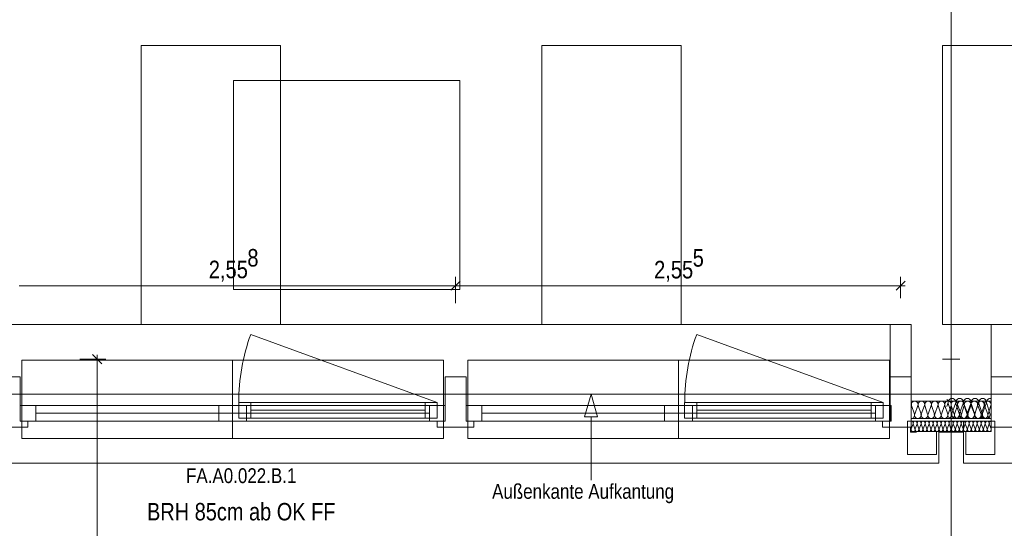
# Model space of a CAD drawing. Extents: x -620 to 300, y 62 to 1162.
# Tile 14 of 49: x -398 to -284, y 305 to 363. Entities that reach past the tile are written whole.
import ezdxf
from ezdxf.lldxf.tags import DXFTag

# ---------------------------------------------------------------- set-up
doc = ezdxf.new("R2010")
doc.units = 0
doc.layers.get('0').update_dxf_attribs({"lineweight": 13})
for name, color, linetype, lineweight, true_color in [('30 -33 Aussenwände- 2 nichttragend', 7, 'Continuous', 9, 0x003dff), ('30 -33 Aussenwände- 7 Fassade_ Elemente', 7, 'Continuous', 9, 0x00aacc), ('40 -47 Nutzungspez. Anlagen -1 Küche', 9, 'Continuous', 9, 0x808080), ('70 -72 Beschriftung- 1 Beschriftung allgemein', 7, 'Continuous', 9, 0xff6633), ('70 -72 Beschriftung- 2 Beschriftung Bauteile', 7, 'Continuous', 9, 0x9999ff), ('70 -76 Bemaßung- 2 Allgemein', 9, 'Continuous', 5, 0x808080)]:
    doc.layers.add(name, color=color, linetype=linetype, lineweight=lineweight, true_color=true_color)
doc.layers.add('70 -71 Achsen- 1 Gebäudeachsen', color=7, linetype='STRICHPUNKT2-A06G945V8I', lineweight=18)
doc.styles.get("Standard").update_dxf_attribs({"font": 'ARIALN.TTF'})
tags = doc.linetypes.add('fein_strichliert-A06G945W8I', pattern=[4, 1, -2, 1]).pattern_tags.tags
tags[8:9] = [DXFTag(74, 4), DXFTag(75, 0), DXFTag(340, '0'), DXFTag(46, 0.0), DXFTag(50, 0.0), DXFTag(44, 0.0), DXFTag(45, 0.0)]
tags[6:7] = [DXFTag(74, 4), DXFTag(75, 0), DXFTag(340, '0'), DXFTag(46, 0.0), DXFTag(50, 0.0), DXFTag(44, 0.0), DXFTag(45, 0.0)]
tags[4:5] = [DXFTag(74, 4), DXFTag(75, 0), DXFTag(340, '0'), DXFTag(46, 0.0), DXFTag(50, 0.0), DXFTag(44, 0.0), DXFTag(45, 0.0)]
tags = doc.linetypes.add('STRICHPUNKT2-A06G945V8I', pattern=[12.7, 6.35, -3.175, 0, -3.175]).pattern_tags.tags
tags[10:11] = [DXFTag(74, 4), DXFTag(75, 0), DXFTag(340, '0'), DXFTag(46, 0.0), DXFTag(50, 0.0), DXFTag(44, 0.0), DXFTag(45, 0.0)]
tags[8:9] = [DXFTag(74, 4), DXFTag(75, 0), DXFTag(340, '0'), DXFTag(46, 0.0), DXFTag(50, 0.0), DXFTag(44, 0.0), DXFTag(45, 0.0)]
tags[6:7] = [DXFTag(74, 4), DXFTag(75, 0), DXFTag(340, '0'), DXFTag(46, 0.0), DXFTag(50, 0.0), DXFTag(44, 0.0), DXFTag(45, 0.0)]
tags[4:5] = [DXFTag(74, 4), DXFTag(75, 0), DXFTag(340, '0'), DXFTag(46, 0.0), DXFTag(50, 0.0), DXFTag(44, 0.0), DXFTag(45, 0.0)]

# ---------------------------------------------------------------- blocks, each defined once
blk = doc.blocks.new('Referenz-A06G945X8I')
at = {"layer": '30 -33 Aussenwände- 2 nichttragend', "color": 0, "linetype": 'fein_strichliert-A06G945W8I', "lineweight": -2, "ltscale": 0.13}
blk.add_line((-453.08, 320.45), (-125.58, 320.45), dxfattribs=at)
at = {"layer": '30 -33 Aussenwände- 7 Fassade_ Elemente', "color": 0, "linetype": 'Continuous', "lineweight": -2, "ltscale": 0.13}
for p, q in [((-295.18, 328.45), (-450.98, 328.45)), ((-297.58, 328.45), (-295.18, 328.45)), ((-297.58, 322.45), (-297.58, 328.45)), ((-295.18, 328.45), (-295.18, 322.45)), ((-295.18, 317.35), (-295.18, 328.45)), ((-130.18, 328.45), (-285.98, 328.45)), ((-285.98, 328.45), (-283.58, 328.45)), ((-285.98, 322.45), (-285.98, 328.45)), ((-285.98, 328.45), (-285.98, 317.35)), ((-289.58, 324.45), (-291.58, 324.45)), ((-290.58, 323.45), (-290.58, 325.45)), ((-397.48, 322.45), (-399.88, 322.45)), ((-397.48, 317.35), (-397.48, 322.45)), ((-346.28, 322.45), (-348.68, 322.45)), ((-348.68, 322.45), (-348.68, 317.35)), ((-346.28, 317.35), (-346.28, 322.45)), ((-297.58, 322.45), (-295.18, 322.45)), ((-297.58, 317.35), (-297.58, 322.45)), ((-295.18, 322.45), (-295.18, 316.65)), ((-285.98, 322.45), (-285.98, 316.65)), ((-285.98, 316.65), (-285.98, 322.45)), ((-285.98, 322.45), (-283.58, 322.45)), ((-283.58, 322.45), (-285.98, 322.45)), ((-397.48, 317.35), (-397.48, 319.15)), ((-397.48, 317.35), (-397.48, 319.15)), ((-397.48, 319.15), (-395.68, 319.15)), ((-397.48, 319.15), (-373.08, 319.15)), ((-395.68, 319.15), (-395.68, 317.35)), ((-374.68, 317.35), (-374.68, 319.15)), ((-374.68, 319.15), (-373.08, 319.15)), ((-373.08, 319.15), (-348.68, 319.15)), ((-373.08, 319.15), (-371.48, 319.15)), ((-373.08, 317.35), (-373.08, 319.15)), ((-373.08, 319.15), (-373.08, 317.35)), ((-372.38, 319.5), (-349.58, 319.5)), ((-372.38, 319.5), (-370.98, 319.5)), ((-372.38, 317.7), (-372.38, 319.5)), ((-372.38, 317.7), (-372.38, 319.5)), ((-371.48, 319.15), (-371.48, 317.35)), ((-370.98, 319.5), (-370.98, 317.7)), ((-350.98, 319.5), (-349.58, 319.5)), ((-350.98, 317.7), (-350.98, 319.5)), ((-350.48, 317.35), (-350.48, 319.15)), ((-350.48, 319.15), (-348.68, 319.15)), ((-349.58, 319.5), (-349.58, 317.7)), ((-349.58, 319.5), (-349.58, 317.7)), ((-348.68, 319.15), (-348.68, 317.35)), ((-348.68, 319.15), (-348.68, 317.35)), ((-346.28, 317.35), (-346.28, 319.15)), ((-346.28, 317.35), (-346.28, 319.15)), ((-346.28, 319.15), (-344.48, 319.15)), ((-346.28, 319.15), (-321.88, 319.15)), ((-344.48, 319.15), (-344.48, 317.35)), ((-323.48, 317.35), (-323.48, 319.15)), ((-323.48, 319.15), (-321.88, 319.15)), ((-321.88, 319.15), (-297.48, 319.15)), ((-321.88, 319.15), (-321.88, 317.35)), ((-321.88, 317.35), (-321.88, 319.15)), ((-321.88, 319.15), (-320.28, 319.15)), ((-321.18, 319.5), (-298.38, 319.5)), ((-321.18, 317.7), (-321.18, 319.5)), ((-321.18, 317.7), (-321.18, 319.5)), ((-321.18, 319.5), (-319.78, 319.5)), ((-320.28, 319.15), (-320.28, 317.35)), ((-319.78, 319.5), (-319.78, 317.7)), ((-299.78, 319.5), (-298.38, 319.5)), ((-299.78, 317.7), (-299.78, 319.5)), ((-299.28, 319.15), (-297.48, 319.15)), ((-299.28, 317.35), (-299.28, 319.15)), ((-298.38, 319.5), (-298.38, 317.7)), ((-298.38, 319.5), (-298.38, 317.7)), ((-297.48, 319.15), (-297.48, 317.35)), ((-297.48, 319.15), (-297.48, 317.35)), ((-295.18, 319.65), (-290.58, 319.65)), ((-295.18, 317.65), (-295.18, 319.65)), ((-294.81, 318.15), (-295.13, 319.15)), ((-294.4, 319.15), (-294.77, 318.15)), ((-294.04, 318.15), (-294.37, 319.15)), ((-293.64, 319.15), (-294.01, 318.15)), ((-293.28, 318.15), (-293.6, 319.15)), ((-292.87, 319.15), (-293.24, 318.15)), ((-292.51, 318.15), (-292.83, 319.15)), ((-292.1, 319.15), (-292.47, 318.15)), ((-291.75, 318.15), (-292.07, 319.15)), ((-291.34, 319.15), (-291.71, 318.15)), ((-290.98, 318.15), (-291.3, 319.15)), ((-290.95, 319.38), (-291.08, 319.03)), ((-290.94, 318.15), (-290.58, 319.13)), ((-290.91, 319.38), (-290.54, 318.23)), ((-285.98, 319.65), (-290.58, 319.65)), ((-290.22, 318.15), (-290.58, 319.13)), ((-290.5, 318.23), (-290.07, 319.38)), ((-290.18, 318.15), (-289.86, 319.15)), ((-290.03, 319.38), (-289.66, 318.23)), ((-289.82, 319.15), (-289.45, 318.15)), ((-289.62, 318.23), (-289.19, 319.38)), ((-289.41, 318.15), (-289.09, 319.15)), ((-289.15, 319.38), (-288.78, 318.23)), ((-289.05, 319.15), (-288.68, 318.15)), ((-288.73, 318.23), (-288.31, 319.38)), ((-288.65, 318.15), (-288.33, 319.15)), ((-288.29, 319.15), (-287.92, 318.15)), ((-288.27, 319.38), (-287.9, 318.23)), ((-287.88, 318.15), (-287.56, 319.15)), ((-287.85, 318.23), (-287.43, 319.38)), ((-287.52, 319.15), (-287.15, 318.15)), ((-287.39, 319.38), (-287.02, 318.23)), ((-287.12, 318.15), (-286.79, 319.15)), ((-286.97, 318.23), (-286.55, 319.38)), ((-286.76, 319.15), (-286.39, 318.15)), ((-286.5, 319.38), (-286.14, 318.23)), ((-286.35, 318.15), (-286.03, 319.15)), ((-285.98, 317.65), (-285.98, 319.65)), ((-374.68, 318.25), (-395.68, 318.25)), ((-370.98, 317.7), (-372.38, 317.7)), ((-349.58, 317.7), (-372.38, 317.7)), ((-370.98, 318.6), (-350.98, 318.6)), ((-349.58, 317.7), (-350.98, 317.7)), ((-323.48, 318.25), (-344.48, 318.25)), ((-319.78, 317.7), (-321.18, 317.7)), ((-298.38, 317.7), (-321.18, 317.7)), ((-319.78, 318.6), (-299.78, 318.6)), ((-298.38, 317.7), (-299.78, 317.7)), ((-400.78, 316.65), (-396.58, 316.65)), ((-373.08, 317.35), (-397.48, 317.35)), ((-396.58, 317.35), (-397.48, 317.35)), ((-395.68, 317.35), (-397.48, 317.35)), ((-396.58, 316.65), (-396.58, 317.35)), ((-373.08, 317.35), (-374.68, 317.35)), ((-348.68, 317.35), (-373.08, 317.35)), ((-371.48, 317.35), (-373.08, 317.35)), ((-348.68, 317.35), (-350.48, 317.35)), ((-348.68, 317.35), (-349.58, 317.35)), ((-349.58, 317.35), (-349.58, 316.65)), ((-349.58, 316.65), (-345.38, 316.65)), ((-345.38, 317.35), (-346.28, 317.35)), ((-321.88, 317.35), (-346.28, 317.35)), ((-344.48, 317.35), (-346.28, 317.35)), ((-345.38, 316.65), (-345.38, 317.35)), ((-321.88, 317.35), (-323.48, 317.35)), ((-320.28, 317.35), (-321.88, 317.35)), ((-297.48, 317.35), (-321.88, 317.35)), ((-297.48, 317.35), (-299.28, 317.35)), ((-298.48, 316.65), (-298.48, 317.35)), ((-298.48, 317.35), (-297.58, 317.35)), ((-295.18, 316.65), (-298.48, 316.65)), ((-295.58, 313.51), (-295.58, 317.35)), ((-295.58, 317.35), (-295.18, 317.35)), ((-295.26, 316.07), (-295.26, 316.65)), ((-290.58, 317.65), (-295.18, 317.65)), ((-295.18, 317.35), (-295.18, 316.15)), ((-295.18, 317.35), (-295.18, 316.15)), ((-290.58, 317.35), (-295.18, 317.35)), ((-294.96, 317.05), (-295.18, 316.46)), ((-294.94, 317.05), (-294.75, 316.45)), ((-294.72, 316.45), (-294.5, 317.05)), ((-294.48, 317.05), (-294.29, 316.45)), ((-294.26, 316.45), (-294.04, 317.05)), ((-294.02, 317.05), (-293.83, 316.45)), ((-293.8, 316.45), (-293.58, 317.05)), ((-293.56, 317.05), (-293.37, 316.45)), ((-293.34, 316.45), (-293.12, 317.05)), ((-293.1, 317.05), (-292.91, 316.45)), ((-292.88, 316.45), (-292.66, 317.05)), ((-292.64, 317.05), (-292.45, 316.45)), ((-292.42, 316.45), (-292.2, 317.05)), ((-292.18, 317.05), (-291.99, 316.45)), ((-291.96, 316.45), (-291.74, 317.05)), ((-291.72, 317.05), (-291.53, 316.45)), ((-291.51, 316.45), (-291.28, 317.05)), ((-291.26, 317.05), (-291.07, 316.45)), ((-291.05, 316.45), (-290.82, 317.05)), ((-290.8, 317.05), (-290.61, 316.45)), ((-290.58, 317.65), (-285.98, 317.65)), ((-290.58, 317.35), (-285.98, 317.35)), ((-290.36, 317.05), (-290.55, 316.45)), ((-290.11, 316.45), (-290.34, 317.05)), ((-289.9, 317.05), (-290.09, 316.45)), ((-289.65, 316.45), (-289.88, 317.05)), ((-289.44, 317.05), (-289.63, 316.45)), ((-289.19, 316.45), (-289.42, 317.05)), ((-289.18, 317.35), (-289.18, 312.51)), ((-285.98, 317.35), (-289.18, 317.35)), ((-288.98, 317.05), (-289.17, 316.45)), ((-288.73, 316.45), (-288.96, 317.05)), ((-288.52, 317.05), (-288.71, 316.45)), ((-288.27, 316.45), (-288.5, 317.05)), ((-288.06, 317.05), (-288.25, 316.45)), ((-287.82, 316.45), (-288.04, 317.05)), ((-287.6, 317.05), (-287.79, 316.45)), ((-287.36, 316.45), (-287.58, 317.05)), ((-287.14, 317.05), (-287.33, 316.45)), ((-286.9, 316.45), (-287.12, 317.05)), ((-286.68, 317.05), (-286.87, 316.45)), ((-286.44, 316.45), (-286.66, 317.05)), ((-286.22, 317.05), (-286.41, 316.45)), ((-286.2, 317.05), (-285.98, 316.46)), ((-285.58, 317.35), (-285.98, 317.35)), ((-285.98, 317.35), (-285.98, 316.15)), ((-285.98, 317.35), (-285.98, 316.15)), ((-285.98, 316.65), (-282.68, 316.65)), ((-282.68, 316.65), (-285.98, 316.65)), ((-285.58, 313.51), (-285.58, 317.35)), ((-294.58, 316.07), (-295.26, 316.07)), ((-295.18, 316.15), (-292.28, 316.15)), ((-295.18, 316.15), (-290.58, 316.15)), ((-292.28, 316.15), (-292.28, 313.51)), ((-291.98, 316.07), (-290.58, 316.07)), ((-291.98, 312.51), (-291.98, 316.07)), ((-285.98, 316.15), (-290.58, 316.15)), ((-289.18, 316.07), (-290.58, 316.07)), ((-289.18, 312.51), (-289.18, 316.07)), ((-288.88, 316.15), (-288.88, 313.51)), ((-285.98, 316.15), (-288.88, 316.15)), ((-292.28, 313.51), (-295.58, 313.51)), ((-288.88, 313.51), (-285.58, 313.51)), ((-447.68, 312.51), (-291.98, 312.51)), ((-289.18, 312.51), (-126.98, 312.51))]:
    blk.add_line(p, q, dxfattribs=at)
at = {"layer": '30 -33 Aussenwände- 7 Fassade_ Elemente', "color": 0, "linetype": 'fein_strichliert-A06G945W8I', "lineweight": -2, "ltscale": 0.13}
for p, q in [((-349.58, 319.5), (-371, 327.3)), ((-298.38, 319.5), (-319.8, 327.3))]:
    blk.add_line(p, q, dxfattribs=at)
at = {"layer": '30 -33 Aussenwände- 7 Fassade_ Elemente', "color": 0, "lineweight": -2}
for p, q in [((-397.28, 324.35), (-397.28, 319.15)), ((-373.08, 324.35), (-397.28, 324.35)), ((-348.88, 324.35), (-397.28, 324.35)), ((-348.88, 324.35), (-373.08, 324.35)), ((-373.08, 324.35), (-373.08, 319.15)), ((-348.88, 319.15), (-348.88, 324.35)), ((-346.08, 324.35), (-346.08, 319.15)), ((-297.68, 324.35), (-346.08, 324.35)), ((-321.88, 324.35), (-346.08, 324.35)), ((-321.88, 319.15), (-321.88, 324.35)), ((-297.68, 324.35), (-321.88, 324.35)), ((-297.68, 319.15), (-297.68, 324.35)), ((-397.28, 319.15), (-397.28, 317.35)), ((-395.68, 319.15), (-397.28, 319.15)), ((-395.68, 317.35), (-395.68, 319.15)), ((-395.68, 319.15), (-350.48, 319.15)), ((-395.68, 319.15), (-374.68, 319.15)), ((-374.68, 317.35), (-374.68, 319.15)), ((-374.68, 319.15), (-373.08, 319.15)), ((-373.08, 319.15), (-373.08, 317.35)), ((-371.48, 319.15), (-373.08, 319.15)), ((-372.38, 317.7), (-372.38, 319.5)), ((-372.38, 319.5), (-370.98, 319.5)), ((-371.48, 317.35), (-371.48, 319.15)), ((-370.98, 319.5), (-370.98, 317.7)), ((-370.98, 319.5), (-350.98, 319.5)), ((-350.98, 317.7), (-350.98, 319.5)), ((-350.98, 319.5), (-349.58, 319.5)), ((-350.48, 317.35), (-350.48, 319.15)), ((-350.48, 319.15), (-348.88, 319.15)), ((-349.58, 319.5), (-349.58, 317.7)), ((-348.88, 319.15), (-348.88, 317.35)), ((-346.08, 319.15), (-346.08, 317.35)), ((-344.48, 319.15), (-346.08, 319.15)), ((-344.48, 317.35), (-344.48, 319.15)), ((-344.48, 319.15), (-299.28, 319.15)), ((-344.48, 319.15), (-323.48, 319.15)), ((-323.48, 319.15), (-323.48, 317.35)), ((-323.48, 319.15), (-321.88, 319.15)), ((-321.88, 319.15), (-321.88, 317.35)), ((-320.28, 319.15), (-321.88, 319.15)), ((-321.18, 319.5), (-319.78, 319.5)), ((-321.18, 319.5), (-321.18, 317.7)), ((-320.28, 317.35), (-320.28, 319.15)), ((-319.78, 317.7), (-319.78, 319.5)), ((-319.78, 319.5), (-299.78, 319.5)), ((-299.78, 319.5), (-298.38, 319.5)), ((-299.78, 317.7), (-299.78, 319.5)), ((-299.28, 317.35), (-299.28, 319.15)), ((-299.28, 319.15), (-297.68, 319.15)), ((-298.38, 319.5), (-298.38, 317.7)), ((-297.68, 319.15), (-297.68, 317.35)), ((-395.68, 318.25), (-374.68, 318.25)), ((-395.68, 318.25), (-350.48, 318.25)), ((-370.98, 317.7), (-372.38, 317.7)), ((-350.98, 318.6), (-370.98, 318.6)), ((-350.98, 317.7), (-370.98, 317.7)), ((-349.58, 317.7), (-350.98, 317.7)), ((-344.48, 318.25), (-323.48, 318.25)), ((-344.48, 318.25), (-299.28, 318.25)), ((-319.78, 317.7), (-321.18, 317.7)), ((-299.78, 318.6), (-319.78, 318.6)), ((-299.78, 317.7), (-319.78, 317.7)), ((-298.38, 317.7), (-299.78, 317.7)), ((-397.28, 315.35), (-397.28, 317.35)), ((-397.28, 317.35), (-395.68, 317.35)), ((-374.68, 317.35), (-395.68, 317.35)), ((-350.48, 317.35), (-395.68, 317.35)), ((-373.08, 317.35), (-374.68, 317.35)), ((-373.08, 317.35), (-373.08, 315.35)), ((-373.08, 317.35), (-371.48, 317.35)), ((-350.48, 317.35), (-371.48, 317.35)), ((-348.88, 317.35), (-350.48, 317.35)), ((-348.88, 317.35), (-348.88, 315.35)), ((-346.08, 317.35), (-344.48, 317.35)), ((-346.08, 315.35), (-346.08, 317.35)), ((-299.28, 317.35), (-344.48, 317.35)), ((-323.48, 317.35), (-344.48, 317.35)), ((-321.88, 317.35), (-323.48, 317.35)), ((-321.88, 317.35), (-320.28, 317.35)), ((-321.88, 317.35), (-321.88, 315.35)), ((-299.28, 317.35), (-320.28, 317.35)), ((-297.68, 317.35), (-299.28, 317.35)), ((-297.68, 317.35), (-297.68, 315.35)), ((-373.08, 315.35), (-397.28, 315.35)), ((-348.88, 315.35), (-397.28, 315.35)), ((-348.88, 315.35), (-373.08, 315.35)), ((-297.68, 315.35), (-346.08, 315.35)), ((-321.88, 315.35), (-346.08, 315.35)), ((-297.68, 315.35), (-321.88, 315.35))]:
    blk.add_line(p, q, dxfattribs=at)
at = {"layer": '30 -33 Aussenwände- 7 Fassade_ Elemente', "color": 0, "linetype": 'fein_strichliert-A06G945W8I', "lineweight": -2, "ltscale": 0.13}
for centre in [(-349.58, 319.5), (-298.38, 319.5)]:
    blk.add_ellipse(centre, major_axis=(-21.42, 7.8), ratio=1, start_param=0, end_param=0.349066, dxfattribs=at)
at = {"layer": '30 -33 Aussenwände- 7 Fassade_ Elemente', "color": 0, "linetype": 'Continuous', "lineweight": -2, "ltscale": 0.13}
for centre, major_axis, end_param in [((-290.49, 319.51), (0.258, 0.356), 1.254884), ((-289.61, 319.51), (0.419, -0.135), 3.764652), ((-289.61, 319.51), (0.258, 0.356), 1.254884), ((-288.73, 319.51), (0.419, -0.135), 3.764652), ((-288.73, 319.51), (0.258, 0.356), 1.254884), ((-287.85, 319.51), (0.419, -0.135), 3.764652), ((-286.97, 319.51), (0.419, -0.135), 3.764652), ((-286.09, 319.51), (0.006, 0.44), 1.896254), ((-294.77, 319.27), (0.364, -0.117), 3.765224), ((-294, 319.27), (0.364, -0.117), 3.765224), ((-293.23, 319.27), (0.364, -0.117), 3.765224), ((-292.47, 319.27), (0.364, -0.117), 3.765224), ((-292.47, 319.27), (-0.225, 0.31), 1.255075), ((-292.47, 319.27), (0.225, 0.31), 1.255075), ((-292.47, 319.27), (0.364, -0.117), 1.255075), ((-291.7, 319.27), (0.364, -0.117), 3.765224), ((-291.7, 319.27), (-0.225, 0.31), 1.255075), ((-291.7, 319.27), (0.225, 0.31), 1.255075), ((-291.7, 319.27), (0.364, -0.117), 1.255075), ((-290.94, 319.27), (-0.127, 0.361), 1.543158), ((-291.37, 319.51), (0.419, -0.135), 1.157172), ((-290.94, 319.27), (0.357, 0.137), 1.543158), ((-290.49, 319.51), (-0.258, 0.356), 1.254884), ((-290.22, 319.27), (0.127, 0.361), 1.543158), ((-290.49, 319.51), (0.419, -0.135), 1.254884), ((-289.61, 319.51), (-0.258, 0.356), 1.254884), ((-290.22, 319.27), (0.364, -0.117), 1.543158), ((-289.46, 319.27), (0.364, -0.117), 3.765224), ((-289.46, 319.27), (-0.225, 0.31), 1.255075), ((-289.46, 319.27), (0.225, 0.31), 1.255075), ((-289.61, 319.51), (0.419, -0.135), 1.254884), ((-289.46, 319.27), (0.364, -0.117), 1.255075), ((-288.73, 319.51), (-0.258, 0.356), 1.254884), ((-288.69, 319.27), (0.364, -0.117), 3.765224), ((-288.69, 319.27), (-0.225, 0.31), 1.255075), ((-288.69, 319.27), (0.225, 0.31), 1.255075), ((-288.73, 319.51), (0.419, -0.135), 1.254884), ((-288.69, 319.27), (0.364, -0.117), 1.255075), ((-287.92, 319.27), (0.364, -0.117), 3.765224), ((-287.16, 319.27), (0.364, -0.117), 3.765224), ((-286.39, 319.27), (0.364, -0.117), 3.765224), ((-295.17, 318.04), (-0.005, -0.383), 1.896254), ((-294.41, 318.04), (-0.364, 0.117), 3.764652), ((-293.64, 318.04), (-0.364, 0.117), 3.764652), ((-292.88, 318.04), (-0.364, 0.117), 3.764652), ((-292.88, 318.04), (-0.364, 0.117), 1.254884), ((-292.88, 318.04), (-0.225, -0.31), 1.254884), ((-292.88, 318.04), (0.225, -0.31), 1.254884), ((-292.11, 318.04), (-0.364, 0.117), 3.764652), ((-292.11, 318.04), (-0.364, 0.117), 1.254884), ((-292.11, 318.04), (-0.225, -0.31), 1.254884), ((-292.11, 318.04), (0.225, -0.31), 1.254884), ((-291.34, 318.04), (-0.364, 0.117), 1.254884), ((-291.34, 318.04), (-0.225, -0.31), 1.254884), ((-291.34, 318.04), (0.225, -0.31), 1.254884), ((-290.96, 318.09), (-0.121, -0.423), 2.160679), ((-290.58, 318.04), (-0.364, 0.117), 1.878013), ((-290.58, 318.04), (0.002, -0.383), 1.878013), ((-290.08, 318.09), (-0.419, 0.135), 3.765224), ((-290.08, 318.09), (-0.419, 0.135), 1.255075), ((-290.08, 318.09), (-0.258, -0.356), 1.255075), ((-289.82, 318.04), (-0.364, 0.117), 1.254884), ((-289.82, 318.04), (-0.225, -0.31), 1.254884), ((-290.08, 318.09), (0.258, -0.356), 1.255075), ((-289.2, 318.09), (-0.419, 0.135), 3.765224), ((-289.2, 318.09), (-0.419, 0.135), 1.255075), ((-289.82, 318.04), (0.225, -0.31), 1.254884), ((-289.05, 318.04), (-0.364, 0.117), 1.254884), ((-289.05, 318.04), (-0.364, 0.117), 3.764652), ((-289.2, 318.09), (-0.258, -0.356), 1.255075), ((-289.05, 318.04), (-0.225, -0.31), 1.254884), ((-289.2, 318.09), (0.258, -0.356), 1.255075), ((-289.05, 318.04), (0.225, -0.31), 1.254884), ((-288.32, 318.09), (-0.419, 0.135), 3.765224), ((-288.28, 318.04), (-0.364, 0.117), 1.254884), ((-288.28, 318.04), (-0.364, 0.117), 3.764652), ((-288.28, 318.04), (-0.225, -0.31), 1.254884), ((-288.28, 318.04), (0.225, -0.31), 1.254884), ((-287.52, 318.04), (-0.364, 0.117), 3.764652), ((-287.43, 318.09), (-0.419, 0.135), 3.765224), ((-286.75, 318.04), (-0.364, 0.117), 3.764652), ((-286.55, 318.09), (-0.419, 0.135), 3.765224), ((-285.98, 318.04), (-0.364, 0.117), 1.896254), ((-295.18, 317.12), (0.219, -0.07), 1.884423), ((-294.72, 317.12), (-0.135, 0.186), 1.254884), ((-294.72, 317.12), (0.135, 0.186), 1.254884), ((-294.72, 317.12), (0.219, -0.07), 1.254884), ((-294.26, 317.12), (0.219, -0.07), 3.764652), ((-294.26, 317.12), (-0.135, 0.186), 1.254884), ((-294.26, 317.12), (0.135, 0.186), 1.254884), ((-294.26, 317.12), (0.219, -0.07), 1.254884), ((-293.8, 317.12), (0.219, -0.07), 3.764652), ((-293.8, 317.12), (-0.135, 0.186), 1.254884), ((-293.8, 317.12), (0.135, 0.186), 1.254884), ((-293.8, 317.12), (0.219, -0.07), 1.254884), ((-293.34, 317.12), (0.219, -0.07), 3.764652), ((-292.88, 317.12), (0.219, -0.07), 3.764652), ((-292.42, 317.12), (0.219, -0.07), 3.764652), ((-291.96, 317.12), (0.219, -0.07), 3.764652), ((-291.5, 317.12), (0.219, -0.07), 3.764652), ((-291.04, 317.12), (0.219, -0.07), 3.764652), ((-290.58, 317.12), (0.003, 0.23), 1.896254), ((-290.58, 317.12), (0.219, -0.07), 1.896254), ((-290.12, 317.12), (0.219, -0.07), 3.764652), ((-289.66, 317.12), (0.219, -0.07), 3.764652), ((-289.2, 317.12), (0.219, -0.07), 3.764652), ((-288.74, 317.12), (0.219, -0.07), 3.764652), ((-288.28, 317.12), (0.219, -0.07), 3.764652), ((-287.82, 317.12), (0.219, -0.07), 3.764652), ((-287.36, 317.12), (0.219, -0.07), 3.764652), ((-287.36, 317.12), (-0.135, 0.186), 1.254884), ((-287.36, 317.12), (0.135, 0.186), 1.254884), ((-287.36, 317.12), (0.219, -0.07), 1.254884), ((-286.9, 317.12), (0.219, -0.07), 3.764652), ((-286.9, 317.12), (-0.135, 0.186), 1.254884), ((-286.9, 317.12), (0.135, 0.186), 1.254884), ((-286.9, 317.12), (0.219, -0.07), 1.254884), ((-286.44, 317.12), (-0.135, 0.186), 1.254884), ((-286.44, 317.12), (0.135, 0.186), 1.254884), ((-286.44, 317.12), (0.219, -0.07), 1.254884), ((-285.98, 317.12), (0, 0.23), 1.884423), ((-294.96, 316.38), (-0.216, -0.078), 1.552305), ((-294.96, 316.38), (0.074, -0.217), 1.552305), ((-294.5, 316.38), (-0.219, 0.07), 3.765224), ((-294.5, 316.38), (-0.219, 0.07), 1.255075), ((-294.5, 316.38), (-0.135, -0.186), 1.255075), ((-294.5, 316.38), (0.135, -0.186), 1.255075), ((-294.04, 316.38), (-0.219, 0.07), 1.255075), ((-294.04, 316.38), (-0.219, 0.07), 3.765224), ((-294.04, 316.38), (-0.135, -0.186), 1.255075), ((-294.04, 316.38), (0.135, -0.186), 1.255075), ((-293.58, 316.38), (-0.219, 0.07), 3.765224), ((-293.13, 316.38), (-0.219, 0.07), 3.765224), ((-292.67, 316.38), (-0.219, 0.07), 3.765224), ((-292.21, 316.38), (-0.219, 0.07), 3.765224), ((-291.75, 316.38), (-0.219, 0.07), 3.765224), ((-291.29, 316.38), (-0.219, 0.07), 3.765224), ((-290.83, 316.38), (-0.219, 0.07), 3.765224), ((-290.33, 316.38), (-0.219, 0.07), 3.765224), ((-289.87, 316.38), (-0.219, 0.07), 3.765224), ((-289.41, 316.38), (-0.219, 0.07), 3.765224), ((-288.95, 316.38), (-0.219, 0.07), 3.765224), ((-288.49, 316.38), (-0.219, 0.07), 3.765224), ((-288.03, 316.38), (-0.219, 0.07), 3.765224), ((-287.57, 316.38), (-0.219, 0.07), 3.765224), ((-287.11, 316.38), (-0.219, 0.07), 1.255075), ((-287.11, 316.38), (-0.219, 0.07), 3.765224), ((-287.11, 316.38), (-0.135, -0.186), 1.255075), ((-287.11, 316.38), (0.135, -0.186), 1.255075), ((-286.66, 316.38), (-0.219, 0.07), 3.765224), ((-286.66, 316.38), (-0.219, 0.07), 1.255075), ((-286.66, 316.38), (-0.135, -0.186), 1.255075), ((-286.66, 316.38), (0.135, -0.186), 1.255075), ((-286.2, 316.38), (-0.219, 0.07), 1.552305), ((-286.2, 316.38), (-0.074, -0.217), 1.552305)]:
    blk.add_ellipse(centre, major_axis=major_axis, ratio=1, start_param=0, end_param=end_param, dxfattribs=at)
at = {"layer": '40 -47 Nutzungspez. Anlagen -1 Küche', "color": 0, "lineweight": -2}
for p, q in [((-367.58, 360.45), (-383.58, 360.45)), ((-383.58, 360.45), (-383.58, 328.45)), ((-367.58, 328.45), (-367.58, 360.45)), ((-337.58, 360.45), (-321.58, 360.45)), ((-337.58, 328.45), (-337.58, 360.45)), ((-321.58, 360.45), (-321.58, 328.45)), ((-291.58, 360.45), (-275.58, 360.45)), ((-291.58, 328.45), (-291.58, 360.45)), ((-383.58, 328.45), (-367.58, 328.45)), ((-321.58, 328.45), (-337.58, 328.45)), ((-275.58, 328.45), (-291.58, 328.45))]:
    blk.add_line(p, q, dxfattribs=at)
at = {"layer": '40 -47 Nutzungspez. Anlagen -1 Küche', "color": 0, "linetype": 'fein_strichliert-A06G945W8I', "lineweight": -2, "ltscale": 0.13}
for p, q in [((-346.98, 356.45), (-372.98, 356.45)), ((-372.98, 356.45), (-372.98, 332.45)), ((-346.98, 332.45), (-346.98, 356.45)), ((-372.98, 332.45), (-346.98, 332.45))]:
    blk.add_line(p, q, dxfattribs=at)
at = {"layer": '70 -71 Achsen- 1 Gebäudeachsen', "color": 0, "linetype": 'STRICHPUNKT2-A06G945V8I', "lineweight": -2, "ltscale": 0.13}
blk.add_line((-290.58, 1084.39), (-290.58, 84.95), dxfattribs=at)
at = {"layer": '70 -72 Beschriftung- 2 Beschriftung Bauteile', "color": 0, "lineweight": -2}
for p, q in [((-331.92, 320.45), (-332.67, 317.86)), ((-331.17, 317.86), (-331.92, 320.45)), ((-332.67, 317.86), (-331.17, 317.86))]:
    blk.add_line(p, q, dxfattribs=at)
at = {"layer": '70 -72 Beschriftung- 2 Beschriftung Bauteile', "color": 0, "linetype": 'Continuous', "lineweight": -2, "ltscale": 0.13}
blk.add_line((-331.92, 317.86), (-331.92, 310.57), dxfattribs=at)
at = {"layer": '70 -76 Bemaßung- 2 Allgemein', "color": 0, "linetype": 'Continuous', "lineweight": -2, "ltscale": 0.13}
for p, q in [((-347.48, 330.89), (-347.48, 333.89)), ((-347.48, 330.89), (-347.48, 333.89)), ((-296.38, 331.45), (-296.38, 333.89)), ((-348.54, 332.89), (-397.58, 332.89)), ((-346.98, 332.89), (-348.54, 332.89)), ((-346.95, 333.42), (-348.01, 332.36)), ((-348.01, 332.36), (-346.95, 333.42)), ((-347.98, 332.89), (-346.42, 332.89)), ((-297.44, 332.89), (-346.42, 332.89)), ((-295.88, 332.89), (-297.44, 332.89)), ((-295.85, 333.42), (-296.91, 332.36)), ((-395.64, 328.45), (-397.64, 328.45)), ((-390.64, 324.45), (-387.64, 324.45)), ((-389.17, 324.98), (-388.11, 323.92)), ((-388.64, 324.95), (-388.64, 323.39)), ((-388.64, 220.51), (-388.64, 323.39))]:
    blk.add_line(p, q, dxfattribs=at)
at = {"layer": '30 -33 Aussenwände- 7 Fassade_ Elemente', "color": 0, "linetype": 'ByBlock', "lineweight": -2, "ltscale": 0.13, "insert": (-382.91, 307.96), "char_height": 2, "attachment_point": 1}
blk.add_mtext('{\\fArial Narrow;BRH 85cm ab OK FF}', dxfattribs=at)
at = {"layer": '70 -72 Beschriftung- 1 Beschriftung allgemein', "color": 0, "linetype": 'Continuous', "lineweight": -2, "ltscale": 0.13, "insert": (-378.43, 311.94), "char_height": 1.7, "attachment_point": 1}
blk.add_mtext('{\\fArial Narrow;FA.A0.022.B.1}', dxfattribs=at)
at = {"layer": '70 -72 Beschriftung- 2 Beschriftung Bauteile', "color": 0, "linetype": 'Continuous', "lineweight": -2, "ltscale": 0.13, "insert": (-343.29, 310.14), "char_height": 1.7, "attachment_point": 1}
blk.add_mtext('{\\fArial Narrow;Außenkante Aufkantung}', dxfattribs=at)
at = {"layer": '70 -76 Bemaßung- 2 Allgemein', "color": 0, "linetype": 'Continuous', "lineweight": -2, "ltscale": 0.13, "char_height": 2.0138, "attachment_point": 1}
for s, insert in [('{\\fArial Narrow;8}', (-371.39, 337.1)), ('{\\fArial Narrow;5}', (-320.26, 337.09)), ('{\\fArial Narrow;2,55}', (-375.82, 335.76)), ('{\\fArial Narrow;2,55}', (-324.69, 335.74))]:
    blk.add_mtext(s, dxfattribs=dict(at, insert=insert))

msp = doc.modelspace()

# ---------------------------------------------------------------- block references
at = {"color": 8, "lineweight": 13, "ltscale": 0.13, "true_color": 0x808080}
msp.add_blockref('Referenz-A06G945X8I', (0, 0), dxfattribs=at)

doc.saveas('drawing.dxf')
